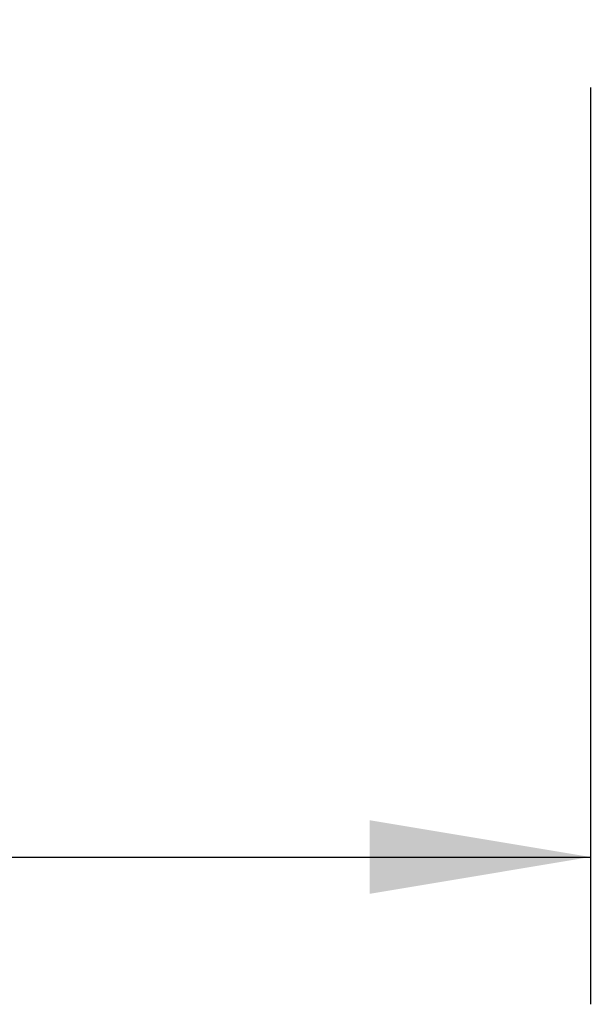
# Model space of a CAD drawing. Header units: millimetres. Extents: x 0 to 420, y 0 to 297.
# Tile 51 of 79: x 315.68 to 323.44, y 166.18 to 179.55. Entities that reach past the tile are written whole.
import ezdxf

# ---------------------------------------------------------------- set-up
doc = ezdxf.new("R2010")
doc.units = ezdxf.units.MM
doc.layers.add('QUOTE', color=174, linetype='Continuous')
doc.styles.add('SLDTEXTSTYLE3', font='TXT', dxfattribs={"width": 0.75})
doc.dimstyles.new('SLDDIMSTYLE1', dxfattribs={"dimtxt": 3, "dimasz": 3, "dimexe": 0, "dimexo": 0.0625, "dimgap": 0.75, "dimtad": 1, "dimdec": 0, "dimlfac": 12.544143, "dimrnd": 1e-09, "dimzin": 12, "dimdsep": 46, "dimtxsty": 'SLDTEXTSTYLE3', "dimsah": 1, "dimcen": 0.09, "dimadec": 0, "dimazin": 3, "dimtfac": 1, "dimtdec": 3, "dimtofl": 0, "dimtmove": 0, "dimatfit": 3, "dimfxl": 0, "dimfrac": 2, "dimtolj": 1, "dimtzin": 12, "dimarcsym": 0})

# ---------------------------------------------------------------- blocks, each defined once
blk = doc.blocks.new('_D_1')
at = {"layer": 'QUOTE'}
for p, q in [((287.562, 178.629), (287.562, 166.181)), ((323.436, 178.629), (323.436, 166.181)), ((287.562, 168.181), (323.436, 168.181))]:
    blk.add_line(p, q, dxfattribs=at)
for points in [[(287.562, 168.181), (290.562, 167.681), (290.562, 168.681)], [(323.436, 168.181), (320.436, 168.681), (320.436, 167.681)]]:
    blk.add_solid(points, dxfattribs=at)
at = {"layer": 'QUOTE', "insert": (302.174, 172.048), "char_height": 3, "attachment_point": 1, "style": 'SLDTEXTSTYLE3'}
blk.add_mtext('450', dxfattribs=at)

msp = doc.modelspace()

# ---------------------------------------------------------------- dimensions: what is measured, and where the dimension line sits
at = {"layer": 'QUOTE'}
dim = msp.add_linear_dim(base=(323.43558, 168.18093), p1=(287.56227, 180.62867), p2=(323.43558, 180.62867), dimstyle='SLDDIMSTYLE1', dxfattribs=at)
dim.commit()
dim.dimension.update_dxf_attribs({"geometry": '_D_1', "text_midpoint": (305.49893, 168.18093), "dimtype": 160})

doc.saveas('drawing.dxf')
